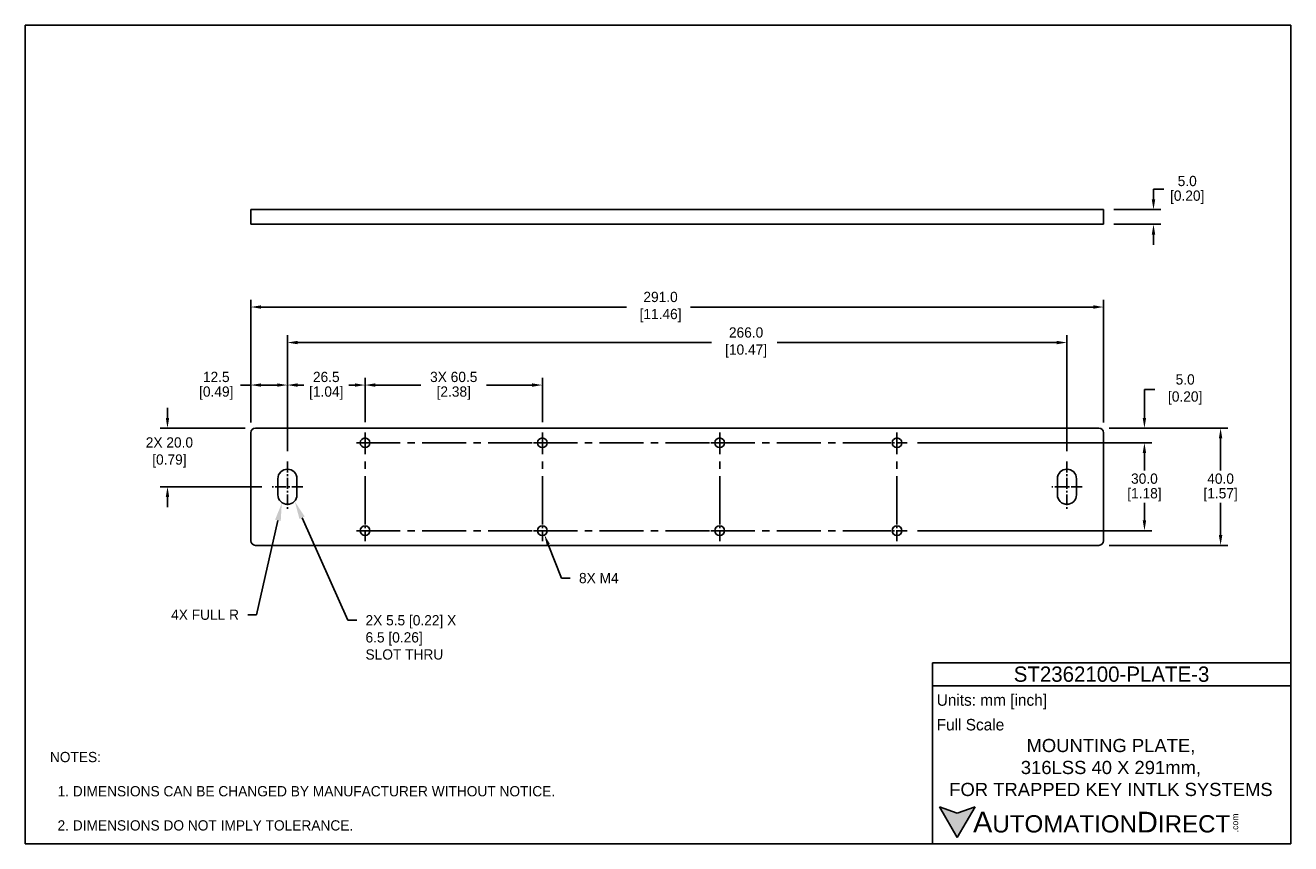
# Model space of a CAD drawing. Header units: inches. Extents: x 0 to 432, y 0 to 279.
import ezdxf
from ezdxf import colors
from ezdxf.entities.mleader import LeaderData, LeaderLine
from ezdxf.math import Vec2, Vec3

# ---------------------------------------------------------------- set-up
doc = ezdxf.new("R2010")
doc.units = ezdxf.units.IN
doc.header["$LTSCALE"] = 10
doc.header["$MEASUREMENT"] = 0
doc.linetypes.add('CENTER2', pattern=[1.125, 0.75, -0.125, 0.125, -0.125])
for name, color, linetype in [('CENTERLINE', 40, 'CENTER2'), ('DIMENSIONS', 140, 'Continuous'), ('TEXT', 140, 'Continuous')]:
    doc.layers.add(name, color=color, linetype=linetype)
doc.styles.add('型式1', font='txt')
doc.dimstyles.get("Standard").update_dxf_attribs({"dimtxt": 3.5, "dimasz": 3.5, "dimexe": 2.5, "dimexo": 3.5, "dimgap": 1, "dimtad": 0, "dimtih": 1, "dimtoh": 1, "dimdec": 1, "dimzin": 0, "dimdsep": 46, "dimtxsty": 'Standard', "dimcen": 0, "dimadec": 0, "dimazin": 0, "dimtfac": 1, "dimtdec": 1, "dimtofl": 0, "dimtmove": 0, "dimatfit": 3, "dimfxl": 1, "dimtolj": 1, "dimtzin": 0, "dimarcsym": 0})

# ---------------------------------------------------------------- blocks, each defined once
blk = doc.blocks.new('*D12')
at = {"layer": 'DEFPOINTS', "color": 0, "transparency": 16777216}
for p in [(115.95, 156.58), (115.95, 140.43), (89.45, 130.52)]:
    blk.add_point(p, dxfattribs=at)
at = {"layer": 'DIMENSIONS', "color": 0, "lineweight": -2, "transparency": 16777216}
for p, q in [((89.45, 134.02), (89.45, 159.08)), ((92.95, 156.58), (95, 156.58)), ((112.45, 156.58), (110.41, 156.58)), ((115.95, 143.93), (115.95, 159.08))]:
    blk.add_line(p, q, dxfattribs=at)
at = {"layer": 'DIMENSIONS', "color": 0, "transparency": 16777216}
for points in [[(92.95, 157.16), (92.95, 156), (89.45, 156.58)], [(112.45, 157.16), (112.45, 156), (115.95, 156.58)]]:
    blk.add_solid(points, dxfattribs=at)
at = {"layer": 'DIMENSIONS', "color": 0, "transparency": 16777216, "char_height": 3.5, "attachment_point": 5}
for s, insert in [('\\A1;26.5', (102.7, 159.33)), ('\\A1;[1.04]', (102.7, 153.83))]:
    blk.add_mtext(s, dxfattribs=dict(at, insert=insert))
blk = doc.blocks.new('*D13')
at = {"layer": 'DEFPOINTS', "color": 0, "transparency": 16777216}
for p in [(76.95, 156.58), (76.95, 140.28), (89.45, 130.52)]:
    blk.add_point(p, dxfattribs=at)
at = {"layer": 'DIMENSIONS', "color": 0, "lineweight": -2, "transparency": 16777216}
for p, q in [((76.95, 156.58), (73.45, 156.58)), ((76.95, 143.78), (76.95, 159.08)), ((85.95, 156.58), (80.45, 156.58)), ((89.45, 134.02), (89.45, 159.08))]:
    blk.add_line(p, q, dxfattribs=at)
at = {"layer": 'DIMENSIONS', "color": 0, "transparency": 16777216}
for points in [[(80.45, 157.16), (80.45, 156), (76.95, 156.58)], [(85.95, 157.16), (85.95, 156), (89.45, 156.58)]]:
    blk.add_solid(points, dxfattribs=at)
at = {"layer": 'DIMENSIONS', "color": 0, "transparency": 16777216, "char_height": 3.5, "attachment_point": 5}
for s, insert in [('\\A1;12.5', (65.16, 159.33)), ('\\A1;[0.49]', (65.16, 153.83))]:
    blk.add_mtext(s, dxfattribs=dict(at, insert=insert))
blk = doc.blocks.new('*D14')
at = {"layer": 'DEFPOINTS', "color": 0, "transparency": 16777216}
for p in [(176.45, 156.58), (115.95, 140.43), (176.45, 140.43)]:
    blk.add_point(p, dxfattribs=at)
at = {"layer": 'DIMENSIONS', "color": 0, "lineweight": -2, "transparency": 16777216}
for p, q in [((115.95, 143.93), (115.95, 159.08)), ((119.45, 156.58), (135, 156.58)), ((172.95, 156.58), (157.41, 156.58)), ((176.45, 143.93), (176.45, 159.08))]:
    blk.add_line(p, q, dxfattribs=at)
at = {"layer": 'DIMENSIONS', "color": 0, "transparency": 16777216}
for points in [[(119.45, 157.16), (119.45, 156), (115.95, 156.58)], [(172.95, 157.16), (172.95, 156), (176.45, 156.58)]]:
    blk.add_solid(points, dxfattribs=at)
at = {"layer": 'DIMENSIONS', "color": 0, "transparency": 16777216, "char_height": 3.5, "attachment_point": 5}
for s, insert in [('\\A1;3X 60.5', (146.2, 159.33)), ('\\A1;[2.38]', (146.2, 153.83))]:
    blk.add_mtext(s, dxfattribs=dict(at, insert=insert))
blk = doc.blocks.new('*D15')
at = {"layer": 'DEFPOINTS', "color": 0, "transparency": 16777216}
for p in [(367.95, 183.22), (76.95, 140.28), (367.95, 140.28)]:
    blk.add_point(p, dxfattribs=at)
at = {"layer": 'DIMENSIONS', "color": 0, "lineweight": -2, "transparency": 16777216}
for p, q in [((76.95, 143.78), (76.95, 185.72)), ((367.95, 143.78), (367.95, 185.72)), ((80.45, 183.22), (205.2, 183.22)), ((364.45, 183.22), (227.03, 183.22))]:
    blk.add_line(p, q, dxfattribs=at)
at = {"layer": 'DIMENSIONS', "color": 0, "transparency": 16777216}
for points in [[(80.45, 183.81), (80.45, 182.64), (76.95, 183.22)], [(364.45, 183.81), (364.45, 182.64), (367.95, 183.22)]]:
    blk.add_solid(points, dxfattribs=at)
at = {"layer": 'DIMENSIONS', "color": 0, "transparency": 16777216, "insert": (216.12, 183.22), "char_height": 3.5, "attachment_point": 5}
blk.add_mtext('\\A1; 291.0\\P [11.46]', dxfattribs=at)
blk = doc.blocks.new('*D16')
at = {"layer": 'DEFPOINTS', "color": 0, "transparency": 16777216}
for p in [(355.45, 171.09), (89.45, 130.52), (355.45, 130.52)]:
    blk.add_point(p, dxfattribs=at)
at = {"layer": 'DIMENSIONS', "color": 0, "lineweight": -2, "transparency": 16777216}
for p, q in [((89.45, 134.02), (89.45, 173.59)), ((355.45, 134.02), (355.45, 173.59)), ((92.95, 171.09), (234.1, 171.09)), ((351.95, 171.09), (256.51, 171.09))]:
    blk.add_line(p, q, dxfattribs=at)
at = {"layer": 'DIMENSIONS', "color": 0, "transparency": 16777216}
for points in [[(92.95, 171.67), (92.95, 170.51), (89.45, 171.09)], [(351.95, 171.67), (351.95, 170.51), (355.45, 171.09)]]:
    blk.add_solid(points, dxfattribs=at)
at = {"layer": 'DIMENSIONS', "color": 0, "transparency": 16777216, "insert": (245.31, 171.09), "char_height": 3.5, "attachment_point": 5}
blk.add_mtext('\\A1; 266.0\\P [10.47]', dxfattribs=at)
blk = doc.blocks.new('*D17')
at = {"layer": 'DEFPOINTS', "color": 0, "transparency": 16777216}
for p in [(367.95, 216.47), (384.99, 216.47), (367.95, 211.45)]:
    blk.add_point(p, dxfattribs=at)
at = {"layer": 'DIMENSIONS', "color": 0, "lineweight": -2, "transparency": 16777216}
for p, q in [((384.99, 219.97), (384.99, 223.47)), ((384.99, 223.47), (388.49, 223.47)), ((371.45, 216.47), (387.49, 216.47)), ((371.45, 211.45), (387.49, 211.45)), ((384.99, 207.95), (384.99, 204.45))]:
    blk.add_line(p, q, dxfattribs=at)
at = {"layer": 'DIMENSIONS', "color": 0, "transparency": 16777216}
for points in [[(384.4, 219.97), (385.57, 219.97), (384.99, 216.47)], [(384.4, 207.95), (385.57, 207.95), (384.99, 211.45)]]:
    blk.add_solid(points, dxfattribs=at)
at = {"layer": 'DIMENSIONS', "color": 0, "transparency": 16777216, "char_height": 3.5, "attachment_point": 5}
for s, insert in [('\\A1;5.0', (396.49, 226.22)), ('\\A1;[0.20]', (396.49, 220.72))]:
    blk.add_mtext(s, dxfattribs=dict(at, insert=insert))
blk = doc.blocks.new('*D18')
at = {"layer": 'DEFPOINTS', "color": 0, "transparency": 16777216}
for p in [(78.54, 141.86), (48.52, 121.86), (84.25, 121.86)]:
    blk.add_point(p, dxfattribs=at)
at = {"layer": 'DIMENSIONS', "color": 0, "lineweight": -2, "transparency": 16777216}
for p, q in [((48.52, 145.36), (48.52, 148.86)), ((75.04, 141.86), (46.02, 141.86)), ((80.75, 121.86), (46.02, 121.86)), ((48.52, 118.36), (48.52, 114.86))]:
    blk.add_line(p, q, dxfattribs=at)
at = {"layer": 'DIMENSIONS', "color": 0, "transparency": 16777216}
for points in [[(47.94, 145.36), (49.1, 145.36), (48.52, 141.86)], [(47.94, 118.36), (49.1, 118.36), (48.52, 121.86)]]:
    blk.add_solid(points, dxfattribs=at)
at = {"layer": 'DIMENSIONS', "color": 0, "transparency": 16777216, "insert": (48.52, 133.55), "char_height": 3.5, "attachment_point": 5}
blk.add_mtext('\\A1; 2X 20.0\\P [0.79]', dxfattribs=at)
blk = doc.blocks.new('*D19')
at = {"layer": 'DEFPOINTS', "color": 0, "transparency": 16777216}
for p in [(366.37, 141.86), (366.37, 101.86), (407.88, 101.86)]:
    blk.add_point(p, dxfattribs=at)
at = {"layer": 'DIMENSIONS', "color": 0, "lineweight": -2, "transparency": 16777216}
for p, q in [((369.87, 141.86), (410.38, 141.86)), ((407.88, 138.36), (407.88, 127.36)), ((407.88, 105.36), (407.88, 116.36)), ((369.87, 101.86), (410.38, 101.86))]:
    blk.add_line(p, q, dxfattribs=at)
at = {"layer": 'DIMENSIONS', "color": 0, "transparency": 16777216}
for points in [[(407.29, 138.36), (408.46, 138.36), (407.88, 141.86)], [(407.29, 105.36), (408.46, 105.36), (407.88, 101.86)]]:
    blk.add_solid(points, dxfattribs=at)
at = {"layer": 'DIMENSIONS', "color": 0, "transparency": 16777216, "char_height": 3.5, "attachment_point": 5}
for s, insert in [('\\A1;40.0', (407.88, 124.61)), ('\\A1;[1.57]', (407.88, 119.11))]:
    blk.add_mtext(s, dxfattribs=dict(at, insert=insert))
blk = doc.blocks.new('*D20')
at = {"layer": 'DEFPOINTS', "color": 0, "transparency": 16777216}
for p in [(366.37, 141.86), (381.89, 141.86), (300.95, 136.86)]:
    blk.add_point(p, dxfattribs=at)
at = {"layer": 'DIMENSIONS', "color": 0, "lineweight": -2, "transparency": 16777216}
for p, q in [((381.89, 145.36), (381.89, 155.06)), ((381.89, 155.06), (385.39, 155.06)), ((369.87, 141.86), (384.39, 141.86)), ((304.45, 136.86), (384.39, 136.86)), ((381.89, 133.36), (381.89, 129.86))]:
    blk.add_line(p, q, dxfattribs=at)
at = {"layer": 'DIMENSIONS', "color": 0, "transparency": 16777216}
for points in [[(381.31, 145.36), (382.47, 145.36), (381.89, 141.86)], [(381.31, 133.36), (382.47, 133.36), (381.89, 136.86)]]:
    blk.add_solid(points, dxfattribs=at)
at = {"layer": 'DIMENSIONS', "color": 0, "transparency": 16777216, "insert": (395.14, 155.06), "char_height": 3.5, "attachment_point": 5}
blk.add_mtext('\\A1; 5.0\\P [0.20]', dxfattribs=at)
blk = doc.blocks.new('*D21')
at = {"layer": 'DEFPOINTS', "color": 0, "transparency": 16777216}
for p in [(300.95, 136.86), (300.95, 106.86), (381.89, 106.86)]:
    blk.add_point(p, dxfattribs=at)
at = {"layer": 'DIMENSIONS', "color": 0, "lineweight": -2, "transparency": 16777216}
for p, q in [((304.45, 136.86), (384.39, 136.86)), ((381.89, 133.36), (381.89, 127.36)), ((381.89, 110.36), (381.89, 116.36)), ((304.45, 106.86), (384.39, 106.86))]:
    blk.add_line(p, q, dxfattribs=at)
at = {"layer": 'DIMENSIONS', "color": 0, "transparency": 16777216}
for points in [[(381.31, 133.36), (382.47, 133.36), (381.89, 136.86)], [(381.31, 110.36), (382.47, 110.36), (381.89, 106.86)]]:
    blk.add_solid(points, dxfattribs=at)
at = {"layer": 'DIMENSIONS', "color": 0, "transparency": 16777216, "char_height": 3.5, "attachment_point": 5}
for s, insert in [('\\A1;30.0', (381.89, 124.61)), ('\\A1;[1.18]', (381.89, 119.11))]:
    blk.add_mtext(s, dxfattribs=dict(at, insert=insert))

msp = doc.modelspace()

# ---------------------------------------------------------------- hatches: boundary and pattern name
at = {"layer": 'TEXT'}
msp.add_hatch(color=256, dxfattribs=at).paths.add_polyline_path([(318.04, 2.09), (324.11, 12.59), (318.04, 10.39), (311.98, 12.59)])

# ---------------------------------------------------------------- linework, layer by layer
for p, q in [((76.95, 211.45), (76.95, 216.47)), ((78.54, 216.47), (76.95, 216.47)), ((366.37, 216.47), (78.54, 216.47)), ((367.95, 216.47), (366.37, 216.47)), ((367.95, 211.45), (367.95, 216.47)), ((78.54, 211.45), (76.95, 211.45)), ((366.37, 211.45), (78.54, 211.45)), ((367.95, 211.45), (366.37, 211.45)), ((76.95, 140.28), (76.95, 103.45)), ((366.37, 141.86), (78.54, 141.86)), ((367.95, 103.45), (367.95, 140.28)), ((86.2, 124.61), (86.2, 119.11)), ((92.7, 119.11), (92.7, 124.61)), ((352.2, 124.61), (352.2, 119.11)), ((358.7, 119.11), (358.7, 124.61)), ((78.54, 101.86), (366.37, 101.86))]:
    msp.add_line(p, q)
for centre in [(115.95, 136.86), (176.45, 136.86), (236.95, 136.86), (297.45, 136.86), (115.95, 106.86), (176.45, 106.86), (236.95, 106.86), (297.45, 106.86)]:
    msp.add_circle(centre, 1.65)
for centre, radius, start, end in [((78.54, 140.28), 1.59, 90, 180), ((366.37, 140.28), 1.59, 0, 90), ((89.45, 124.61), 3.25, 0, 180), ((355.45, 124.61), 3.25, 0, 180), ((89.45, 119.11), 3.25, 180, 0), ((355.45, 119.11), 3.25, 180, 0), ((78.54, 103.45), 1.59, 180, 270), ((366.37, 103.45), 1.59, 270, 0)]:
    msp.add_arc(centre, radius, start, end)
at = {"layer": 'CENTERLINE', "ltscale": 2}
for p, q in [((115.95, 110.43), (115.95, 140.43)), ((176.45, 110.43), (176.45, 140.43)), ((236.95, 110.43), (236.95, 140.43)), ((297.45, 110.43), (297.45, 140.43)), ((172.96, 136.86), (112.46, 136.86)), ((233.46, 136.86), (172.96, 136.86)), ((293.96, 136.86), (233.46, 136.86)), ((172.96, 106.86), (112.46, 106.86)), ((233.46, 106.86), (172.96, 106.86)), ((293.96, 106.86), (233.46, 106.86))]:
    msp.add_line(p, q, dxfattribs=at)
at = {"layer": 'CENTERLINE', "ltscale": 0.5}
for p, q in [((300.95, 136.86), (293.96, 136.86)), ((89.45, 130.52), (89.45, 113.69)), ((355.45, 130.52), (355.45, 113.69)), ((94.66, 121.86), (84.25, 121.86)), ((360.65, 121.86), (350.25, 121.86)), ((115.95, 103.3), (115.95, 110.43)), ((176.45, 103.3), (176.45, 110.43)), ((236.95, 103.3), (236.95, 110.43)), ((297.45, 103.3), (297.45, 110.43)), ((300.95, 106.86), (293.96, 106.86))]:
    msp.add_line(p, q, dxfattribs=at)
at = {"layer": 'DEFPOINTS'}
msp.add_lwpolyline([(431.8, 0), (0, 0), (0, 279.4), (431.8, 279.4)], close=True, dxfattribs=at)
at = {"layer": 'TEXT'}
for p, q in [((309.54, 61.78), (431.8, 61.78)), ((309.54, 0), (309.54, 61.78)), ((431.8, 61.78), (431.8, 0)), ((309.54, 53.92), (431.8, 53.92)), ((318.04, 2.09), (311.98, 12.59)), ((311.98, 12.59), (318.04, 10.39)), ((318.04, 2.09), (324.11, 12.59)), ((324.11, 12.59), (318.04, 10.39)), ((431.8, 0), (309.54, 0))]:
    msp.add_line(p, q, dxfattribs=at)

# ---------------------------------------------------------------- texts
at = {"layer": 'DIMENSIONS', "char_height": 3.5}
for insert, attachment_point in [((98.61, 112.42), 6), ((130.2, 112.22), 4)]:
    msp.add_mtext('\\A1;', dxfattribs=dict(at, insert=insert, attachment_point=attachment_point))
at = {"layer": 'TEXT', "style": '型式1'}
for s, insert, char_height, width, attachment_point in [('{\\fAR MingtiM BIG-5|b0|i0|c136|p49;\\H1.1078x;ST236\\fAR MingtiM BIG-5|b0|i0|c0|p49;2\\fAR MingtiM BIG-5|b0|i0|c136|p49;100-PLATE-\\fAR MingtiM BIG-5|b0|i0|c0|p49;3}', (370.67, 57.85), 4.7125, 122.2564, 5), ('{\\fArial|b0|i0|c0|p34;     \\H1.2x;A\\H0.8333x;UTOMATION\\H1.2x;D\\H0.8333x;IRECT}', (311.98, 7.33), 5.8906, 99.9641, 4)]:
    msp.add_mtext(s, dxfattribs=dict(at, insert=insert, char_height=char_height, width=width, attachment_point=attachment_point))
at = {"layer": 'TEXT'}
for s, insert, char_height, width, attachment_point in [(' Units: mm [inch]', (309.54, 48.46), 3.9271, 141.0618, 4), (' Full Scale', (309.54, 40.61), 3.9271, 140.6787, 4), ('{\\fArial|b0|i0|c0|p34;MOUNTING PLATE,\\P316LSS 40 X 291mm,\\PFOR TRAPPED KEY INTLK SYSTEMS}', (370.46, 25.99), 4.5, 128.3121, 5)]:
    msp.add_mtext(s, dxfattribs=dict(at, insert=insert, char_height=char_height, width=width, attachment_point=attachment_point))
at = {"layer": 'TEXT', "insert": (8.4, 31.34), "char_height": 3.5, "attachment_point": 1}
msp.add_mtext_dynamic_manual_height_columns('NOTES:\\P\\P  1. DIMENSIONS CAN BE CHANGED BY MANUFACTURER WITHOUT NOTICE.\\P\\P  2. DIMENSIONS DO NOT IMPLY TOLERANCE.', width=542.8457, gutter_width=1, heights=[0], dxfattribs=at)
at = {"layer": 'TEXT', "insert": (411.76, 3.89), "char_height": 2.1206, "width": 6.2841, "attachment_point": 1, "rotation": 90, "style": '型式1'}
msp.add_mtext('{\\fArial|b0|i0|c0|p34;.com}', dxfattribs=at)

# ---------------------------------------------------------------- dimensions: what is measured, and where the dimension line sits
at = {"layer": 'DIMENSIONS'}
for base, p1, p2, picture, middle in [((384.99, 216.47), (367.95, 211.45), (367.95, 216.47), '*D17', (396.49, 223.47)), ((407.88, 101.86), (366.37, 141.86), (366.37, 101.86), '*D19', (407.88, 121.86)), ((381.89, 106.86), (300.95, 136.86), (300.95, 106.86), '*D21', (381.89, 121.86))]:
    dim = msp.add_linear_dim(base=base, p1=p1, p2=p2, angle=90, dimstyle='Standard', override={"dimpost": '\\X'}, dxfattribs=at)
    dim.commit()
    dim.dimension.update_dxf_attribs({"geometry": picture, "text_midpoint": middle})
for base, p1, p2, picture, middle in [((367.95, 183.22), (76.95, 140.28), (367.95, 140.28), '*D15', (216.12, 183.22)), ((355.45, 171.09), (89.45, 130.52), (355.45, 130.52), '*D16', (245.31, 171.09))]:
    dim = msp.add_linear_dim(base=base, p1=p1, p2=p2, text=' <>', dimstyle='Standard', override={"dimpost": '\\X'}, dxfattribs=at)
    dim.commit()
    dim.dimension.update_dxf_attribs({"geometry": picture, "text_midpoint": middle, "dimtype": 160})
dim = msp.add_linear_dim(base=(176.45, 156.58), p1=(115.95, 140.43), p2=(176.45, 140.43), text='3X <>', dimstyle='Standard', override={"dimpost": '\\X'}, dxfattribs=at)
dim.commit()
dim.dimension.update_dxf_attribs({"geometry": '*D14', "text_midpoint": (146.2, 156.58)})
for base, p2, picture, middle in [((76.95, 156.58), (76.95, 140.28), '*D13', (65.16, 156.58)), ((115.95, 156.58), (115.95, 140.43), '*D12', (102.7, 156.58))]:
    dim = msp.add_linear_dim(base=base, p1=(89.45, 130.52), p2=p2, dimstyle='Standard', override={"dimpost": '\\X'}, dxfattribs=at)
    dim.commit()
    dim.dimension.update_dxf_attribs({"geometry": picture, "text_midpoint": middle})
for base, p1, p2, text, picture, middle in [((381.89, 141.86), (300.95, 136.86), (366.37, 141.86), ' <>', '*D20', (395.14, 155.06)), ((48.52, 121.86), (78.54, 141.86), (84.25, 121.86), ' 2X <>', '*D18', (48.52, 133.55))]:
    dim = msp.add_linear_dim(base=base, p1=p1, p2=p2, angle=90, text=text, dimstyle='Standard', override={"dimpost": '\\X'}, dxfattribs=at)
    dim.commit()
    dim.dimension.update_dxf_attribs({"geometry": picture, "text_midpoint": middle, "dimtype": 160})

# ---------------------------------------------------------------- leaders
ml = msp.add_multileader_mtext('Standard', dxfattribs=at)
ml.set_content('2X 5.5 [0.22] X\\P6.5 [0.26]\\PSLOT THRU', color=256)
ml.set_leader_properties()
ml.build(insert=Vec2(0, 0))
ml.multileader.update_dxf_attribs({"dogleg_length": 3, "arrow_head_size": 6})
ctx = ml.context
ctx.base_point, ctx.char_height, ctx.arrow_head_size, ctx.landing_gap_size, ctx.plane_origin = Vec3(113.09, 76.28), 3.5, 6, 3, Vec3(91.99, 116.76)
notes = []
notes.append((ctx, [(0, (1, 1, 0), (110.09, 76.28), (1, 0), 3, [(0, [(91.99, 116.76)], 0, [])])]))
ctx.mtext.insert, ctx.mtext.flow_direction = Vec3(116.09, 78.03), 5
ml = msp.add_multileader_mtext('Standard', dxfattribs=at)
ml.set_content('4X FULL R', color=256)
ml.set_leader_properties()
ml.build(insert=Vec2(0, 0))
ml.multileader.update_dxf_attribs({"dogleg_length": 3, "arrow_head_size": 6})
ctx = ml.context
ctx.base_point, ctx.char_height, ctx.arrow_head_size, ctx.landing_gap_size, ctx.plane_origin = Vec3(39.57, 78.18), 3.5, 6, 3, Vec3(87.52, 116.23)
ctx.text_align_type = 2
notes.append((ctx, [(0, (1, 1, 0), (78.91, 78.18), (-1, 0), 3, [(0, [(87.52, 116.23)], 0, [])])]))
ctx.mtext.insert, ctx.mtext.alignment, ctx.mtext.flow_direction = Vec3(72.91, 79.93), 3, 5
ml = msp.add_multileader_mtext('Standard', dxfattribs=at)
ml.set_content('8X M4', color=256)
ml.set_leader_properties()
ml.build(insert=Vec2(0, 0))
ml.multileader.update_dxf_attribs({"text_right_attachment_type": 6, "dogleg_length": 3, "arrow_head_size": 3.5})
ctx = ml.context
ctx.base_point, ctx.char_height, ctx.arrow_head_size, ctx.landing_gap_size, ctx.plane_origin = Vec3(185.94, 90.69), 3.5, 3.5, 3, Vec3(177.59, 105.64)
ctx.right_attachment = 6
notes.append((ctx, [(0, (1, 1, 0), (182.94, 90.69), (1, 0), 3, [(0, [(177.18, 105.4)], 0, [])])]))
ctx.mtext.insert, ctx.mtext.flow_direction = Vec3(188.94, 92.44), 5
for ctx, leaders in notes:
    for number, flags, end, landing, length, lines in leaders:
        leader = LeaderData()
        leader.index, (leader.has_last_leader_line, leader.has_dogleg_vector, leader.attachment_direction) = number, flags
        leader.last_leader_point, leader.dogleg_vector, leader.dogleg_length = Vec3(end), Vec3(landing), length
        for number, points, colour, breaks in lines:
            line = LeaderLine()
            line.index, line.vertices, line.color, line.breaks = number, Vec3.list(points), colors.encode_raw_color(colour), breaks
            leader.lines.append(line)
        ctx.leaders.append(leader)

doc.saveas('drawing.dxf')
